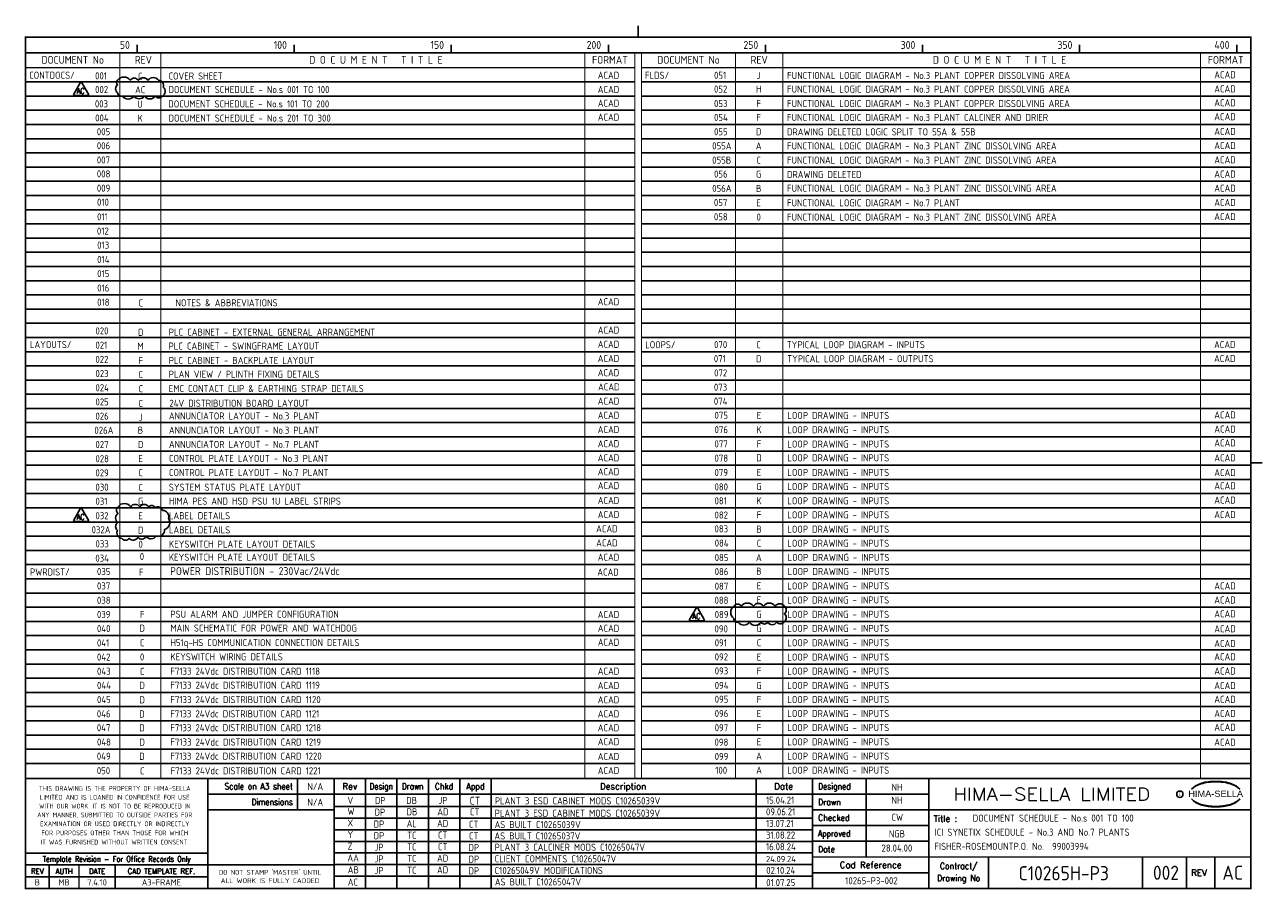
# Model space of a CAD drawing. Extents: x 14 to 408, y 0 to 275.
import ezdxf
from ezdxf.enums import TextEntityAlignment as Align

# ---------------------------------------------------------------- set-up
doc = ezdxf.new("R2010")
doc.units = 0
doc.header["$LTSCALE"] = 0.25
doc.header["$MEASUREMENT"] = 0
doc.layers.get('0').update_dxf_attribs({"color": 41, "linetype": 'CONTINUOUS'})
for name, color, linetype in [('00-DRG_FRAME', 12, 'CONTINUOUS'), ('01-DRAW', 7, 'CONTINUOUS'), ('02-TEXT', 2, 'CONTINUOUS'), ('03-DOC_LIST_101-200', 7, 'CONTINUOUS'), ('051-TEXT', 2, 'CONTINUOUS')]:
    doc.layers.add(name, color=color, linetype=linetype)
doc.styles.add('ARIAL', font='arial.ttf', dxfattribs={"height": 2.5})
doc.styles.add('ISO', font='iso.shx')
doc.styles.add('ROMAND', font='ROMAND')
doc.styles.add('ROMANS', font='romans.shx', dxfattribs={"width": 0.8})

# ---------------------------------------------------------------- blocks, each defined once
blk = doc.blocks.new('A3-TITLE')
at = {"layer": '051-TEXT', "style": 'ISO'}
blk.add_attdef('TITLE_1', (315.46, 21.78), '', height=2.25, dxfattribs=at)
for tag, p in [('DRGNO', (376.96, 3.24)), ('REV.', (398.2, 3.24))]:
    blk.add_attdef(tag, text='', height=4.5, dxfattribs=at).set_placement(p, align=Align.CENTER)
blk = doc.blocks.new('A3-CONTRACT')
at = {"layer": '051-TEXT', "color": 41, "style": 'ISO'}
for tag, height, p in [('SCALE', 2.25, (106.71, 31.82)), ('DIMS', 2.25, (106.71, 26.8)), ('CAD-REF', 2.25, (283.73, 1.84)), ('CONTRACT', 4.5, (344.94, 3.1))]:
    blk.add_attdef(tag, text='', height=height, dxfattribs=at).set_placement(p, align=Align.CENTER)
for tag, p in [('TITLE_2', (303.86, 17.28)), ('TITLE_3', (303.79, 12.78))]:
    blk.add_attdef(tag, p, '', height=2.25, dxfattribs=at)

msp = doc.modelspace()

# ---------------------------------------------------------------- linework, layer by layer
for points in [[(31.93, 256.96), (29.85, 253.36, 0.57735), (30.11, 252.91), (34.26, 252.91, 0.57735), (34.52, 253.36), (32.45, 256.96, 0.57735)], [(31.93, 121.36), (29.85, 117.76, 0.57735), (30.11, 117.31), (34.26, 117.31, 0.57735), (34.52, 117.76), (32.45, 121.36, 0.57735)], [(227.94, 89.72), (225.86, 86.12, 0.57735), (226.12, 85.67), (230.27, 85.67, 0.57735), (230.53, 86.12), (228.46, 89.72, 0.57735)]]:
    msp.add_lwpolyline(points, format="xyb", close=True)
at = {"color": 6}
msp.add_lwpolyline([(43.81, 257.76, -0.520567), (47.8, 257.76, -0.520567), (50.44, 257.76, -0.520567), (53.47, 257.76, -0.520567), (56.79, 257.76, -0.520567), (58.29, 255.59, -0.520567), (58.09, 252.73, -0.520567), (55.82, 252.73, -0.520567), (52.32, 252.73, -0.520567), (48.98, 252.73, -0.520567), (45.27, 252.73, -0.520567), (43.81, 253.77, -0.520567), (43.81, 256.36, -0.520567)], format="xyb", close=True, dxfattribs=at)
at = {"layer": '00-DRG_FRAME'}
for p, q in [((50, 266.5), (50, 269)), ((100, 266.5), (100, 269)), ((150, 266.5), (150, 269)), ((200, 266.5), (200, 269)), ((250, 266.5), (250, 269)), ((300, 266.5), (300, 269)), ((350, 266.5), (350, 269)), ((400, 266.5), (400, 269)), ((101.01, 35.5), (101.01, 25.5)), ((122.7, 35.5), (122.7, 0.5)), ((132.7, 0.5), (132.7, 35.5)), ((142.7, 0.5), (142.7, 35.5)), ((152.7, 35.5), (152.7, 0.5)), ((162.7, 35.5), (162.7, 0.5)), ((247, 35.5), (247, 0.5)), ((282, 35.5), (282, 10.5)), ((265, 30.5), (302, 30.5)), ((265, 26.59), (112.7, 26.59)), ((302, 25.5), (265, 25.5)), ((265, 22.89), (112.7, 22.89)), ((265, 20.5), (302, 20.5)), ((265, 19.19), (112.7, 19.19)), ((265, 15.49), (112.7, 15.49)), ((302, 15.5), (265, 15.5)), ((265, 11.79), (112.7, 11.79)), ((265, 8.09), (112.7, 8.09)), ((321, 10.5), (321, 0.5)), ((370, 10.5), (370, 0.5)), ((384, 0.5), (384, 10.5)), ((393, 10.5), (393, 0.5)), ((72.5, 4.25), (14.5, 4.25)), ((265, 4.39), (112.7, 4.39)), ((302, 5.5), (265, 5.5))]:
    msp.add_line(p, q, dxfattribs=at)
at = {"layer": '00-DRG_FRAME', "const_width": 0.5}
for points in [[(209.5, 271.5), (209.5, 275.18)], [(209.5, 271.5), (209.5, 275.18)], [(14.5, 266.5), (404.5, 266.5)], [(404.5, 136), (408.18, 136)], [(404.5, 35.5), (14.5, 35.5)], [(72.5, 0.5), (72.5, 35.5)], [(112.7, 0.5), (112.7, 35.5)], [(265, 35.5), (265, 0.5)], [(302, 0.5), (302, 35.5)], [(265, 30.5), (72.5, 30.5)], [(112.7, 25.5), (72.5, 25.5)], [(404.5, 25.5), (302, 25.5)], [(14.5, 11.75), (72.5, 11.75)], [(14.5, 8), (72.5, 8)], [(22, 0.5), (22, 8)], [(31.5, 0.5), (31.5, 8)], [(43, 0.5), (43, 8)], [(112.7, 8), (72.5, 8)], [(265, 10.5), (404.5, 10.5)]]:
    msp.add_lwpolyline(points, dxfattribs=at)
msp.add_lwpolyline([(14.5, 0.5), (404.5, 0.5), (404.5, 271.5), (14.5, 271.5)], close=True, dxfattribs=at)
at = {"layer": '00-DRG_FRAME', "color": 3}
msp.add_circle((381.88, 30.5), 1, dxfattribs=at)
for centre, radius, start, end in [((390.6, 26.83), 7.24, 106.0532, 133.5024), ((390.88, 27.01), 7.3, 130.419, 136.057), ((390.11, 28.1), 5.98, 122.244, 131.6154), ((389.75, 28.78), 5.21, 111.8206, 122.8668), ((391.78, 24.7), 9.76, 107.5931, 113.9452), ((393.1, 18.5), 15.94, 89.2698, 106.3911), ((392.1, 23.52), 10.99, 96.0146, 107.3203), ((393.29, 16.31), 18.28, 92.8917, 97.3734), ((393.24, 18.86), 15.73, 89.7805, 93.1738), ((393.36, 18.86), 15.73, 86.8262, 90.2195), ((393.51, 18.5), 15.94, 73.6089, 90.7302), ((393.31, 16.31), 18.28, 82.6266, 87.1083), ((394.51, 23.52), 10.99, 72.6797, 83.9854), ((394.83, 24.7), 9.76, 66.0548, 72.4069), ((396, 26.83), 7.24, 46.4976, 73.9468), ((396.85, 28.78), 5.21, 57.1332, 68.1794), ((396.49, 28.1), 5.98, 48.3846, 57.756), ((395.73, 27.01), 7.3, 43.943, 49.581), ((390.88, 34.04), 7.3, 223.943, 229.581), ((390.6, 34.23), 7.24, 226.4976, 253.9468), ((390.11, 32.96), 5.98, 228.3846, 237.756), ((389.75, 32.28), 5.21, 237.1332, 248.1794), ((396, 34.23), 7.24, 286.0532, 313.5024), ((396.85, 32.28), 5.21, 291.8206, 302.8668), ((396.49, 32.96), 5.98, 302.244, 311.6154), ((395.73, 34.04), 7.3, 310.419, 316.057), ((391.78, 36.36), 9.76, 246.0548, 252.4069), ((393.1, 42.56), 15.94, 253.6089, 270.7302), ((392.1, 37.54), 10.99, 252.6797, 263.9854), ((393.29, 44.75), 18.28, 262.6266, 267.1083), ((393.24, 42.19), 15.73, 266.8262, 270.2195), ((393.51, 42.56), 15.94, 269.2698, 286.3911), ((393.36, 42.19), 15.73, 269.7805, 273.1738), ((393.31, 44.75), 18.28, 272.8917, 277.3734), ((394.51, 37.54), 10.99, 276.0146, 287.3203), ((394.83, 36.36), 9.76, 287.5931, 293.9452)]:
    msp.add_arc(centre, radius, start, end, dxfattribs=at)
at = {"layer": '01-DRAW', "color": 6}
for points in [[(43.97, 122.01, -0.520567), (47.96, 122.01, -0.520567), (50.85, 122.01, -0.520567), (53.71, 122.01, -0.520567), (55.73, 121.71, -0.520567), (58.14, 120.82, -0.520567), (59.97, 118.26, -0.520567), (58.77, 114.78, -0.520567), (56.06, 112.64, -0.520567), (52.92, 112.58, -0.520567), (50.21, 112.27, -0.520567), (47.52, 111.96, -0.520567), (45.11, 111.93, -0.520567), (43.74, 114.47, -0.520567), (43.88, 116.94, -0.520567), (43.97, 119.89, -0.520567)], [(239.97, 90.37, -0.520567), (242.33, 90.37, -0.520567), (246.14, 90.37, -0.520567), (249.39, 90.37, -0.520567), (253.06, 90.37, -0.520567), (255.99, 90.37, -0.520567), (256, 87.94, -0.520567), (256, 85.48, -0.520567), (253.63, 85.22, -0.520567), (250.72, 85.22, -0.520567), (248.58, 85.22, -0.520567), (244.85, 85.22, -0.520567), (241.35, 85.22, -0.520567), (239.97, 86.44, -0.520567)]]:
    msp.add_lwpolyline(points, format="xyb", close=True, dxfattribs=at)
at = {"layer": '03-DOC_LIST_101-200', "color": 3}
for p, q in [((14.5, 257.25), (208.5, 257.25)), ((210.5, 257.25), (404.5, 257.25)), ((14.5, 252.73), (208.5, 252.73)), ((210.5, 252.73), (404.5, 252.73)), ((14.5, 248.21), (208.5, 248.21)), ((210.5, 248.21), (404.5, 248.21)), ((14.5, 243.69), (208.5, 243.69)), ((210.5, 243.69), (404.5, 243.69)), ((14.5, 239.17), (208.5, 239.17)), ((210.5, 239.17), (404.5, 239.17)), ((14.5, 234.65), (208.5, 234.65)), ((210.5, 234.65), (404.5, 234.65)), ((14.5, 230.13), (208.5, 230.13)), ((210.5, 230.13), (404.5, 230.13)), ((14.5, 225.61), (208.5, 225.61)), ((210.5, 225.61), (404.5, 225.61)), ((14.5, 221.09), (208.5, 221.09)), ((210.5, 221.09), (404.5, 221.09)), ((14.5, 216.57), (208.5, 216.57)), ((210.5, 216.57), (404.5, 216.57)), ((14.5, 212.05), (208.5, 212.05)), ((210.5, 212.05), (404.5, 212.05)), ((14.5, 207.53), (208.5, 207.53)), ((210.5, 207.53), (404.5, 207.53)), ((14.5, 203.01), (208.5, 203.01)), ((210.5, 203.01), (404.5, 203.01)), ((14.5, 198.49), (208.5, 198.49)), ((210.5, 198.49), (404.5, 198.49)), ((14.5, 193.97), (208.5, 193.97)), ((210.5, 193.97), (404.5, 193.97)), ((14.5, 189.45), (208.5, 189.45)), ((210.5, 189.45), (404.5, 189.45)), ((14.5, 184.93), (208.5, 184.93)), ((210.5, 184.93), (404.5, 184.93)), ((14.5, 180.41), (208.5, 180.41)), ((210.5, 180.41), (404.5, 180.41)), ((14.5, 175.89), (208.5, 175.89)), ((210.5, 175.89), (404.5, 175.89)), ((14.5, 171.37), (208.5, 171.37)), ((210.5, 171.37), (404.5, 171.37)), ((14.5, 166.85), (208.5, 166.85)), ((210.5, 166.85), (404.5, 166.85)), ((14.5, 162.33), (208.5, 162.33)), ((210.5, 162.33), (404.5, 162.33)), ((14.5, 157.81), (208.5, 157.81)), ((210.5, 157.81), (404.5, 157.81)), ((14.5, 153.29), (208.5, 153.29)), ((210.5, 153.29), (404.5, 153.29)), ((14.5, 148.77), (208.5, 148.77)), ((210.5, 148.77), (404.5, 148.77)), ((14.5, 144.25), (208.5, 144.25)), ((210.5, 144.25), (404.5, 144.25)), ((14.5, 139.73), (208.5, 139.73)), ((210.5, 139.73), (404.5, 139.73)), ((14.5, 135.21), (208.5, 135.21)), ((210.5, 135.21), (404.5, 135.21)), ((14.5, 130.69), (208.5, 130.69)), ((210.5, 130.69), (404.5, 130.69)), ((14.5, 126.17), (208.5, 126.17)), ((210.5, 126.17), (404.5, 126.17)), ((14.5, 121.65), (208.5, 121.65)), ((210.5, 121.65), (404.5, 121.65)), ((14.5, 117.13), (208.5, 117.13)), ((210.5, 117.13), (404.5, 117.13)), ((14.5, 112.61), (208.5, 112.61)), ((210.5, 112.61), (404.5, 112.61)), ((14.5, 108.09), (208.5, 108.09)), ((210.5, 108.09), (404.5, 108.09)), ((14.5, 103.57), (208.5, 103.57)), ((210.5, 103.57), (404.5, 103.57)), ((14.5, 99.05), (208.5, 99.05)), ((210.5, 99.05), (404.5, 99.05)), ((14.5, 94.53), (208.5, 94.53)), ((210.5, 94.53), (404.5, 94.53)), ((14.5, 90.01), (208.5, 90.01)), ((210.5, 90.01), (404.5, 90.01)), ((14.5, 85.49), (208.5, 85.49)), ((210.5, 85.49), (404.5, 85.49)), ((14.5, 80.97), (208.5, 80.97)), ((210.5, 80.97), (404.5, 80.97)), ((14.5, 76.45), (208.5, 76.45)), ((210.5, 76.45), (404.5, 76.45)), ((14.5, 71.93), (208.5, 71.93)), ((210.5, 71.93), (404.5, 71.93)), ((14.5, 67.41), (208.5, 67.41)), ((210.5, 67.41), (404.5, 67.41)), ((14.5, 62.89), (208.5, 62.89)), ((210.5, 62.89), (404.5, 62.89)), ((14.5, 58.37), (208.5, 58.37)), ((210.5, 58.37), (404.5, 58.37)), ((14.5, 53.85), (208.5, 53.85)), ((210.5, 53.85), (404.5, 53.85)), ((14.5, 49.33), (208.5, 49.33)), ((210.5, 49.33), (404.5, 49.33)), ((14.5, 44.81), (208.5, 44.81)), ((210.5, 44.81), (404.5, 44.81)), ((14.5, 40.29), (208.5, 40.29)), ((210.5, 40.29), (404.5, 40.29))]:
    msp.add_line(p, q, dxfattribs=at)
at = {"layer": '03-DOC_LIST_101-200'}
for points, const_width in [([(44.5, 35.5), (44.5, 266.48)], 0.3), ([(57.6, 35.54), (57.6, 266.53)], 0.3), ([(192.5, 266.51), (192.5, 35.5)], 0.3), ([(208.41, 266.51), (208.41, 35.5)], 0.3), ([(210.51, 266.51), (210.51, 35.5)], 0.3), ([(240.5, 35.48), (240.5, 266.49)], 0.3), ([(255.5, 266.49), (255.5, 35.5)], 0.3), ([(388.5, 266.51), (388.5, 35.49)], 0.3), ([(14.5, 261.77), (208.5, 261.77)], 0.5), ([(210.5, 261.77), (404.5, 261.77)], 0.5)]:
    msp.add_lwpolyline(points, dxfattribs=dict(at, const_width=const_width))

# ---------------------------------------------------------------- block references
at = {"layer": '00-DRG_FRAME'}
for name, p, values in [('A3-CONTRACT', (0, 0), {'TITLE_2': 'ICI SYNETIX SCHEDULE - No.3 AND No.7 PLANTS', 'TITLE_3': 'FISHER-ROSEMOUNTP.O. No.  99003994', 'CAD-REF': '10265-P3-002', 'CONTRACT': 'C10265H-P3', 'SCALE': 'N/A', 'DIMS': 'N/A'}), ('A3-TITLE', (0.51, 0), {'TITLE_1': 'DOCUMENT SCHEDULE - No.s 001 TO 100', 'DRGNO': '002', 'REV.': 'AC'})]:
    msp.add_blockref(name, p, dxfattribs=at).add_auto_attribs(values)

# ---------------------------------------------------------------- texts
at = {"layer": '00-DRG_FRAME', "style": 'ISO'}
for s, p in [('50', (47.69, 267.75)), ('100', (97.69, 267.75)), ('150', (147.69, 267.75)), ('200', (197.69, 267.75)), ('250', (247.69, 267.75)), ('300', (297.69, 267.75)), ('350', (347.69, 267.75)), ('400', (397.69, 267.75))]:
    msp.add_text(s, height=2.5, dxfattribs=at).set_placement(p, align=Align.RIGHT)
at = {"layer": '00-DRG_FRAME', "color": 3, "style": 'ISO'}
for s, width, p in [('THIS DRAWING IS THE PROPERTY OF HIMA-SELLA', 0.9, (42.88, 32.34)), ("DO NOT STAMP 'MASTER' UNTIL", 0.95, (92.3, 5.79))]:
    msp.add_text(s, height=1.53, dxfattribs=dict(at, width=width)).set_placement(p, align=Align.MIDDLE)
at = {"layer": '00-DRG_FRAME', "color": 4, "style": 'ROMAND', "width": 0.87}
for s, p in [('Scale on A3 sheet', (99.54, 32)), ('Dimensions', (99.54, 27.01))]:
    msp.add_text(s, height=2, dxfattribs=at).set_placement(p, align=Align.RIGHT)
at = {"layer": '00-DRG_FRAME', "color": 4, "style": 'ROMAND'}
for s, p in [('Rev', (117.7, 32)), ('Description', (204.69, 32)), ('Date', (255.79, 32))]:
    msp.add_text(s, height=2, dxfattribs=at).set_placement(p, align=Align.CENTER)
for s, width, p in [('Design', 0.85, (127.7, 32)), ('Drawn', 0.85, (137.7, 32)), ('Chkd', 0.9, (147.7, 32)), ('Appd', 0.9, (157.7, 32))]:
    msp.add_text(s, height=2, dxfattribs=dict(at, width=width)).set_placement(p, align=Align.CENTER)
for s, width, p in [('Designed', 0.87, (266.75, 32)), ('Drawn', 0.9, (266.75, 27)), ('Checked', 0.9, (266.75, 22)), ('Approved', 0.85, (266.75, 17)), ('Date', 0.9, (266.75, 12))]:
    msp.add_text(s, height=2, dxfattribs=dict(at, width=width)).set_placement(p)
at = {"layer": '00-DRG_FRAME', "style": 'ROMAND', "width": 1.15}
msp.add_text('HIMA-SELLA LIMITED', height=4, dxfattribs=at).set_placement((341.1, 30.5), align=Align.MIDDLE)
at = {"layer": '00-DRG_FRAME', "style": 'ARIAL', "width": 1.05}
msp.add_text('HIMA-SELLA', height=2, dxfattribs=at).set_placement((393.3, 29.63), align=Align.CENTER)
at = {"layer": '00-DRG_FRAME', "color": 3, "style": 'ISO'}
for s, width, p in [('LIMITED AND IS LOANED IN CONFIDENCE FOR USE', 0.9, (42.88, 29.53)), ('ANY MANNER, SUBMITTED TO OUTSIDE PARTIES FOR', 0.87, (42.88, 23.9)), ('WITH OUR WORK. IT IS NOT TO BE REPRODUCED IN', 0.87, (42.88, 26.71)), ('EXAMINATION OR USED DIRECTLY OR INDIRECTLY', 0.9, (42.88, 21.08)), ('IT WAS FURNISHED WITHOUT WRITTEN CONSENT.', 0.9, (42.88, 15.25)), ('FOR PURPOSES OTHER THAN THOSE FOR WHICH', 0.9, (42.88, 18.18))]:
    msp.add_text(s, height=1.53, dxfattribs=dict(at, width=width)).set_placement(p, align=Align.MIDDLE_CENTER)
at = {"layer": '00-DRG_FRAME', "color": 3, "style": 'ISO', "width": 0.9}
msp.add_text('C', height=1, dxfattribs=at).set_placement((381.84, 30), align=Align.CENTER)
at = {"layer": '00-DRG_FRAME', "color": 4, "style": 'ROMAND'}
msp.add_text('Title :', height=2, dxfattribs=at).set_placement((303.5, 21.75))
for s, height, width, p in [('Template Revision - For Office Records Only', 1.8, 0.85, (43.5, 9.62)), ('Contract/', 2, 0.9, (311.5, 7.5)), ('REV', 1.8, 0.9, (18.25, 6)), ('AUTH', 1.8, 0.9, (26.75, 6)), ('DATE', 1.8, 0.9, (37.25, 6)), ('CAD TEMPLATE REF.', 1.8, 0.9, (57.75, 6)), ('Drawing No', 2, 0.9, (311.5, 3.5))]:
    msp.add_text(s, height=height, dxfattribs=dict(at, width=width)).set_placement(p, align=Align.MIDDLE)
for s, p in [('Cad Reference', (283.5, 8)), ('REV', (388, 5.5))]:
    msp.add_text(s, height=2, dxfattribs=at).set_placement(p, align=Align.MIDDLE)
at = {"layer": '00-DRG_FRAME', "color": 41, "style": 'ISO'}
for s, p in [('B', (18.25, 1.45)), ('MB', (26.75, 1.45)), ('7.4.10', (37.25, 1.45)), ('A3-FRAME', (57.75, 1.45))]:
    msp.add_text(s, height=2, dxfattribs=at).set_placement(p, align=Align.CENTER)
at = {"layer": '00-DRG_FRAME', "color": 3, "style": 'ISO'}
msp.add_text('ALL WORK IS FULLY CADDED', height=1.53, dxfattribs=at).set_placement((92.3, 2.98), align=Align.MIDDLE_CENTER)
at = {"layer": '01-DRAW', "color": 0, "insert": (60.5, 102.77), "char_height": 2.5, "width": 57.1302, "attachment_point": 1, "style": 'ISO'}
msp.add_mtext('POWER DISTRIBUTION - 230Vac/24Vdc', dxfattribs=at)
at = {"layer": '01-DRAW', "color": 2, "insert": (155.83, 29.68), "char_height": 2.5, "width": 3.625, "attachment_point": 1, "style": 'ISO'}
msp.add_mtext('CT', dxfattribs=at)
at = {"layer": '02-TEXT', "color": 2, "style": 'ROMANS', "width": 0.8}
for p in [(32.02, 254.37), (32.02, 118.77), (228.03, 87.13)]:
    msp.add_text('AC', height=1.8, dxfattribs=at).set_placement(p, align=Align.MIDDLE)
at = {"layer": '03-DOC_LIST_101-200', "style": 'ISO'}
for s, height, p in [('DOCUMENT No', 2.5, (29.5, 263.02)), ('REV', 2.5, (52, 263.02)), ('D O C U M E N T   T I T L E', 2.5, (126, 263.02)), ('FORMAT', 2.5, (200.5, 263.02)), ('DOCUMENT No', 2.5, (225.5, 263.02)), ('REV', 2.5, (248, 263.02)), ('D O C U M E N T   T I T L E', 2.5, (324.5, 263.02)), ('FORMAT', 2.5, (396.5, 263.02)), ('C', 2.25, (50.99, 257.93)), ('ACAD', 2.25, (200.04, 258.22)), ('J', 2.25, (247.8, 258.15)), ('ACAD', 2.25, (396.26, 258.4)), ('AC', 2.25, (51, 253.64)), ('ACAD', 2.25, (200.04, 253.72)), ('H', 2.25, (247.87, 253.83)), ('ACAD', 2.25, (396.26, 253.9)), ('U', 2.25, (50.94, 249.05)), ('ACAD', 2.25, (200.04, 249.31)), ('F', 2.25, (247.85, 249.23)), ('ACAD', 2.25, (396.26, 249.49)), ('K', 2.25, (51.01, 244.54)), ('ACAD', 2.25, (200.04, 244.87)), ('F', 2.25, (247.85, 244.81)), ('ACAD', 2.25, (396.26, 245.05)), ('D', 2.25, (247.85, 240.26)), ('ACAD', 2.25, (396.26, 240.35)), ('A', 2.25, (247.85, 235.74)), ('ACAD', 2.25, (396.26, 235.85)), ('C', 2.25, (247.85, 231.22)), ('ACAD', 2.25, (396.26, 231.31)), ('G', 2.25, (247.85, 226.78)), ('ACAD', 2.25, (396.26, 226.79)), ('B', 2.25, (247.85, 222.18)), ('ACAD', 2.25, (396.26, 222.27)), ('E', 2.25, (247.85, 217.61)), ('ACAD', 2.25, (396.26, 217.75)), ('0', 2.25, (247.85, 213.09)), ('ACAD', 2.25, (396.26, 213.23)), ('C', 2.25, (51.16, 185.74)), ('ACAD', 2.25, (200.04, 186.15)), ('D', 2.25, (51.16, 176.41)), ('ACAD', 2.25, (200.04, 177.11)), ('M', 2.25, (51.09, 171.98)), ('ACAD', 2.25, (200.04, 172.59)), ('C', 2.25, (247.77, 172.47)), ('ACAD', 2.25, (396.2, 172.49)), ('F', 2.25, (51.16, 167.41)), ('ACAD', 2.25, (200.04, 168.07)), ('D', 2.25, (247.89, 168)), ('ACAD', 2.25, (396.2, 168.08)), ('ACAD', 2.25, (200.04, 163.55)), ('C', 2.25, (51.16, 163.01)), ('C', 2.25, (51.16, 158.46)), ('ACAD', 2.25, (200.13, 159.03)), ('C', 2.25, (51.16, 153.76)), ('ACAD', 2.25, (200.04, 154.51)), ('J', 2.25, (51.16, 149.36)), ('ACAD', 2.25, (200.04, 149.99)), ('E', 2.25, (247.96, 149.96)), ('ACAD', 2.25, (396.26, 150.1)), ('B', 2.25, (51.07, 145.25)), ('ACAD', 2.25, (200.04, 145.47)), ('K', 2.25, (247.96, 145.4)), ('ACAD', 2.25, (396.26, 145.61)), ('D', 2.25, (51.13, 140.68)), ('ACAD', 2.25, (200.04, 140.95)), ('F', 2.25, (247.96, 140.84)), ('ACAD', 2.25, (396.26, 141.2)), ('E', 2.25, (51.13, 136.2)), ('ACAD', 2.25, (200.04, 136.46)), ('D', 2.25, (247.96, 136.45)), ('ACAD', 2.25, (396.26, 136.46)), ('ACAD', 2.25, (200.04, 132.04)), ('E', 2.25, (247.96, 131.8)), ('ACAD', 2.25, (396.26, 131.76)), ('C', 2.25, (51.13, 131.73)), ('C', 2.25, (51.13, 127.03)), ('ACAD', 2.25, (200.04, 127.6)), ('G', 2.25, (247.96, 127.33)), ('ACAD', 2.25, (396.26, 127.56)), ('G', 2.25, (51.13, 122.62)), ('ACAD', 2.25, (200.04, 122.9)), ('K', 2.25, (247.96, 122.77)), ('ACAD', 2.25, (396.26, 123.01)), ('E', 2.25, (51.13, 117.97)), ('ACAD', 2.25, (200.04, 118.4)), ('F', 2.25, (247.96, 118.29)), ('ACAD', 2.25, (396.26, 118.37)), ('D', 2.25, (51.13, 113.45)), ('ACAD', 2.25, (199.52, 113.88)), ('B', 2.25, (247.96, 113.73)), ('0', 2.25, (51.13, 108.93)), ('ACAD', 2.25, (199.52, 109.36)), ('C', 2.25, (247.96, 109.25)), ('0', 2.25, (51.54, 105.03)), ('ACAD', 2.25, (200.04, 104.8)), ('A', 2.25, (247.9, 104.68)), ('B', 2.25, (247.9, 100.38)), ('F', 2.25, (51.32, 100.02)), ('ACAD', 2.25, (199.9, 100.09)), ('E', 2.25, (247.96, 95.66)), ('ACAD', 2.25, (396.26, 95.68)), ('E', 2.25, (247.96, 91.19)), ('ACAD', 2.25, (396.26, 91.19)), ('F', 2.25, (51.6, 86.61)), ('ACAD', 2.25, (200.04, 86.59)), ('G', 2.25, (247.96, 86.63)), ('ACAD', 2.25, (396.26, 86.78)), ('D', 2.25, (51.6, 82.2)), ('ACAD', 2.25, (200.04, 82.18)), ('G', 2.25, (247.96, 82.16)), ('ACAD', 2.25, (396.26, 82.04)), ('C', 2.25, (51.6, 77.58)), ('ACAD', 2.25, (200.04, 77.73)), ('C', 2.25, (247.96, 77.59)), ('ACAD', 2.25, (396.26, 77.34)), ('0', 2.25, (51.6, 73.06)), ('E', 2.25, (247.96, 73.03)), ('ACAD', 2.25, (396.26, 73.14)), ('C', 2.25, (51.6, 68.47)), ('ACAD', 2.25, (200.04, 68.54)), ('F', 2.25, (247.96, 68.56)), ('ACAD', 2.25, (396.26, 68.59)), ('D', 2.25, (51.6, 64.03)), ('ACAD', 2.25, (200.04, 63.99)), ('G', 2.25, (247.96, 64)), ('ACAD', 2.25, (396.26, 63.95)), ('D', 2.25, (51.6, 59.42)), ('ACAD', 2.25, (200.04, 59.45)), ('F', 2.25, (247.96, 59.52)), ('ACAD', 2.25, (396.26, 59.57)), ('D', 2.25, (51.55, 54.91)), ('ACAD', 2.25, (200.04, 54.96)), ('E', 2.25, (247.96, 55.05)), ('ACAD', 2.25, (396.26, 55.08)), ('D', 2.25, (51.55, 50.49)), ('ACAD', 2.25, (200.04, 50.54)), ('F', 2.25, (247.96, 50.58)), ('ACAD', 2.25, (396.26, 50.66)), ('D', 2.25, (51.6, 45.93)), ('ACAD', 2.25, (200.04, 46.1)), ('E', 2.25, (247.96, 46.02)), ('ACAD', 2.25, (396.26, 45.93)), ('D', 2.25, (51.55, 41.44)), ('ACAD', 2.25, (200.04, 41.4)), ('A', 2.25, (247.96, 41.49)), ('C', 2.25, (51.63, 36.77)), ('ACAD', 2.25, (200.04, 36.9)), ('A', 2.25, (247.96, 37.02))]:
    msp.add_text(s, height=height, dxfattribs=at).set_placement(p, align=Align.CENTER)
for s, p in [('CONTDOCS/', (15.65, 258.25)), ('001', (36.63, 258.03)), ('COVER SHEET', (59.99, 257.99)), ('FLDS/', (211.66, 258.22)), ('051', (233.63, 258.22)), ('FUNCTIONAL LOGIC DIAGRAM - No.3 PLANT COPPER DISSOLVING AREA', (256.9, 258.16)), ('002', (36.63, 253.69)), ('DOCUMENT SCHEDULE - No.s 001 TO 100', (60, 253.69)), ('052', (233.63, 253.83)), ('FUNCTIONAL LOGIC DIAGRAM - No.3 PLANT COPPER DISSOLVING AREA', (256.87, 253.83)), ('003', (36.57, 249.12)), ('DOCUMENT SCHEDULE - No.s 101 TO 200', (59.94, 249.1)), ('053', (233.63, 249.23)), ('FUNCTIONAL LOGIC DIAGRAM - No.3 PLANT COPPER DISSOLVING AREA', (256.85, 249.23)), ('004', (36.65, 244.63)), ('DOCUMENT SCHEDULE - No.s 201 TO 300', (60.01, 244.59)), ('054', (233.63, 244.81)), ('FUNCTIONAL LOGIC DIAGRAM - No.3 PLANT CALCINER AND DRIER', (256.85, 244.81)), ('005', (37.19, 240.27)), ('055', (233.64, 240.26)), ('DRAWING DELETED LOGIC SPLIT TO 55A & 55B', (256.85, 240.21)), ('006', (37.19, 235.81)), ('055A', (233.05, 235.74)), ('FUNCTIONAL LOGIC DIAGRAM - No.3 PLANT ZINC DISSOLVING AREA', (256.85, 235.74)), ('007', (37.19, 231.26)), ('055B', (233.05, 231.22)), ('FUNCTIONAL LOGIC DIAGRAM - No.3 PLANT ZINC DISSOLVING AREA', (256.85, 231.22)), ('008', (37.19, 226.84)), ('056', (233.64, 226.78)), ('DRAWING DELETED', (256.85, 226.65)), ('009', (37.21, 222.28)), ('056A', (233.05, 222.22)), ('FUNCTIONAL LOGIC DIAGRAM - No.3 PLANT ZINC DISSOLVING AREA', (256.85, 222.26)), ('010', (37.25, 217.83)), ('057', (233.59, 217.71)), ('FUNCTIONAL LOGIC DIAGRAM - No.7 PLANT', (256.85, 217.61)), ('011', (37.25, 213.18)), ('058', (233.59, 213.19)), ('FUNCTIONAL LOGIC DIAGRAM - No.3 PLANT ZINC DISSOLVING AREA', (256.85, 213.09)), ('012', (37.21, 208.64)), ('013', (37.3, 204.16)), ('014', (37.3, 199.59)), ('015', (37.3, 195.09)), ('016', (37.3, 190.51)), ('018', (37.3, 185.99)), ('NOTES & ABBREVIATIONS', (62.22, 185.8)), ('020', (36.74, 176.84)), ('PLC CABINET - EXTERNAL GENERAL ARRANGEMENT', (60.08, 176.47)), ('LAYOUTS/', (15.88, 172.5)), ('021', (36.74, 172.32)), ('PLC CABINET - SWINGFRAME LAYOUT', (60, 172.04)), ('LOOPS/', (211.71, 172.46)), ('070', (233.65, 172.48)), ('TYPICAL LOOP DIAGRAM - INPUTS', (256.77, 172.47)), ('022', (36.74, 167.8)), ('PLC CABINET - BACKPLATE LAYOUT', (60.08, 167.46)), ('071', (233.58, 168.01)), ('TYPICAL LOOP DIAGRAM - OUTPUTS', (256.89, 168)), ('023', (36.74, 163.28)), ('072', (233.65, 163.47)), ('PLAN VIEW / PLINTH FIXING DETAILS', (60.08, 163.06)), ('024', (36.74, 158.76)), ('EMC CONTACT CLIP & EARTHING STRAP DETAILS', (60.08, 158.51)), ('073', (233.58, 158.94)), ('025', (36.74, 154.24)), ('24V DISTRIBUTION BOARD LAYOUT', (60.27, 153.82)), ('074', (233.58, 154.47)), ('026', (36.74, 149.72)), ('ANNUNCIATOR LAYOUT - No.3 PLANT', (60.13, 149.77)), ('075', (233.78, 149.98)), ('LOOP DRAWING - INPUTS', (256.96, 149.96)), ('026A', (36.41, 145.22)), ('ANNUNCIATOR LAYOUT - No.3 PLANT', (60.13, 145.25)), ('076', (233.78, 145.42)), ('LOOP DRAWING - INPUTS', (256.96, 145.4)), ('027', (36.74, 140.68)), ('ANNUNCIATOR LAYOUT - No.7 PLANT', (60.13, 140.73)), ('077', (233.78, 140.88)), ('LOOP DRAWING - INPUTS', (256.96, 140.84)), ('028', (36.74, 136.17)), ('CONTROL PLATE LAYOUT - No.3 PLANT', (60.13, 136.26)), ('078', (233.78, 136.34)), ('LOOP DRAWING - INPUTS', (256.96, 136.45)), ('CONTROL PLATE LAYOUT - No.7 PLANT', (60.13, 131.78)), ('079', (233.78, 131.79)), ('LOOP DRAWING - INPUTS', (256.96, 131.8)), ('029', (36.74, 131.67)), ('030', (36.74, 127.1)), ('SYSTEM STATUS PLATE LAYOUT', (60.13, 127.09)), ('080', (233.78, 127.19)), ('LOOP DRAWING - INPUTS', (256.96, 127.33)), ('031', (36.74, 122.62)), ('HIMA PES AND HSD PSU 1U LABEL STRIPS', (60.13, 122.67)), ('081', (233.78, 122.78)), ('LOOP DRAWING - INPUTS', (256.96, 122.77)), ('032', (36.74, 118.03)), ('LABEL DETAILS', (60.13, 118.03)), ('082', (233.78, 118.25)), ('LOOP DRAWING - INPUTS', (256.96, 118.29)), ('032A', (35.52, 113.56)), ('LABEL DETAILS', (60.13, 113.51)), ('083', (233.78, 113.85)), ('LOOP DRAWING - INPUTS', (256.96, 113.73)), ('033', (36.76, 109.08)), ('KEYSWITCH PLATE LAYOUT DETAILS', (60.13, 108.99)), ('084', (233.84, 109.31)), ('LOOP DRAWING - INPUTS', (256.96, 109.25)), ('034', (36.71, 104.5)), ('KEYSWITCH PLATE LAYOUT DETAILS', (60.1, 104.81)), ('085', (233.84, 104.7)), ('LOOP DRAWING - INPUTS', (257.05, 104.76)), ('PWRDIST/', (15.93, 100.11)), ('035', (37.23, 100.24)), ('086', (233.84, 100.23)), ('LOOP DRAWING - INPUTS', (257.05, 100.28)), ('037', (37.23, 95.67)), ('087', (233.84, 95.58)), ('LOOP DRAWING - INPUTS', (256.96, 95.66)), ('038', (37.23, 91.1)), ('088', (233.78, 91.11)), ('LOOP DRAWING - INPUTS', (256.96, 91.19)), ('039', (37.23, 86.6)), ('PSU ALARM AND JUMPER CONFIGURATION', (60.6, 86.66)), ('089', (233.84, 86.57)), ('LOOP DRAWING - INPUTS', (256.96, 86.63)), ('040', (37.23, 82.1)), ('MAIN SCHEMATIC FOR POWER AND WATCHDOG', (60.6, 82.26)), ('090', (233.78, 82.03)), ('LOOP DRAWING - INPUTS', (256.96, 82.16)), ('041', (37.23, 77.54)), ('H51q-HS COMMUNICATION CONNECTION DETAILS', (60.6, 77.63)), ('091', (233.84, 77.57)), ('LOOP DRAWING - INPUTS', (256.96, 77.59)), ('042', (37.23, 73.03)), ('KEYSWITCH WIRING DETAILS', (60.6, 73.11)), ('092', (233.84, 73.09)), ('LOOP DRAWING - INPUTS', (256.96, 73.03)), ('F7133 24Vdc DISTRIBUTION CARD 1118', (60.6, 68.52)), ('043', (37.24, 68.51)), ('093', (233.84, 68.62)), ('LOOP DRAWING - INPUTS', (256.96, 68.56)), ('044', (37.24, 64.04)), ('F7133 24Vdc DISTRIBUTION CARD 1119', (60.6, 64.08)), ('094', (233.84, 64.01)), ('LOOP DRAWING - INPUTS', (256.96, 64)), ('045', (37.24, 59.48)), ('F7133 24Vdc DISTRIBUTION CARD 1120', (60.6, 59.48)), ('095', (233.84, 59.61)), ('LOOP DRAWING - INPUTS', (256.96, 59.52)), ('046', (37.19, 54.96)), ('F7133 24Vdc DISTRIBUTION CARD 1121', (60.55, 54.96)), ('096', (233.84, 55.07)), ('LOOP DRAWING - INPUTS', (256.96, 55.05)), ('047', (37.19, 50.55)), ('F7133 24Vdc DISTRIBUTION CARD 1218', (60.55, 50.55)), ('097', (233.84, 50.54)), ('LOOP DRAWING - INPUTS', (256.96, 50.58)), ('048', (37.24, 45.98)), ('F7133 24Vdc DISTRIBUTION CARD 1219', (60.6, 45.98)), ('098', (233.78, 45.93)), ('LOOP DRAWING - INPUTS', (256.96, 46.02)), ('049', (37.19, 41.47)), ('F7133 24Vdc DISTRIBUTION CARD 1220', (60.55, 41.5)), ('099', (233.84, 41.39)), ('LOOP DRAWING - INPUTS', (256.96, 41.49)), ('050', (37.18, 36.87)), ('F7133 24Vdc DISTRIBUTION CARD 1221', (60.63, 36.83)), ('100', (234.02, 36.98)), ('LOOP DRAWING - INPUTS', (256.96, 37.02))]:
    msp.add_text(s, height=2.25, dxfattribs=at).set_placement(p)
at = {"layer": '03-DOC_LIST_101-200', "color": 2, "style": 'ISO'}
for s, height, p in [('PLANT 3 ESD CABINET MODS C10265039V', 2.25, (163.87, 27.26)), ('15.04.21', 2.25, (250.17, 27.46)), ('W', 2.25, (116.96, 23.92)), ('PLANT 3 ESD CABINET MODS C10265039V', 2.25, (163.8, 23.33)), ('09.06.21', 2.25, (250.17, 23.76)), ('X', 2.25, (116.96, 20.22)), ('AS BUILT C10265039V ', 2.25, (163.78, 19.7)), ('13.07.21', 2.25, (250.17, 20.06)), ('Y', 2.25, (116.96, 16.52)), ('AS BUILT C10265037V', 2.25, (163.73, 16.09)), ('31.08.22', 2.25, (250.17, 16.36)), ('Z', 2.25, (116.96, 12.82)), ('PLANT 3 CALCINER MODS C10265047V', 2.25, (163.8, 12.49)), ('16.08.24', 2.25, (250.17, 12.66)), ('AA', 2.25, (116.96, 9.04)), ('CLIENT COMMENTS C10265047V', 2.25, (163.8, 8.81)), ('24.09.24', 2, (250.17, 8.87)), ('AB', 2.25, (117.04, 5.29)), ('C10265049V MODIFICATIONS', 2.25, (163.8, 5.11)), ('02.10.24', 2.25, (250.25, 5.13)), ('AC', 2.25, (117.04, 1.4)), ('AS BUILT C10265047V', 2.25, (163.87, 1.45)), ('01.07.25', 2.25, (250.25, 1.24))]:
    msp.add_text(s, height=height, dxfattribs=at).set_placement(p)
for tag, p in [('NH', (291.91, 31.57)), ('V', (117.89, 27.39)), ('DP', (127.38, 27.39)), ('DB', (137.38, 27.39)), ('JP', (147.38, 27.39)), ('NH', (291.85, 27.46)), ('DP', (127.27, 23.66)), ('', (127.38, 23.69)), ('DB', (137.47, 23.76)), ('', (137.38, 23.69)), ('AD', (147.33, 23.76)), ('', (147.38, 23.69)), ('CT', (157.43, 23.76)), ('', (157.38, 23.69)), ('CW', (291.96, 22.02)), ('DP', (127, 19.88)), ('', (127.38, 19.99)), ('AL', (137.44, 20)), ('', (137.38, 19.99)), ('AD', (147.25, 20.08)), ('', (147.38, 19.99)), ('CT', (157.16, 19.79)), ('', (157.38, 19.99)), ('DP', (127, 16.18)), ('', (127.38, 16.29)), ('TC', (137.44, 16.3)), ('', (137.38, 16.29)), ('CT', (147.25, 16.38)), ('', (147.38, 16.29)), ('CT', (157.16, 16.09)), ('', (157.38, 16.29)), ('NGB', (291.85, 16.77)), ('JP', (127, 12.48)), ('', (127.38, 12.59)), ('TC', (137.44, 12.6)), ('', (137.38, 12.59)), ('CT', (147.25, 12.68)), ('', (147.38, 12.59)), ('DP', (157.16, 12.39)), ('', (157.38, 12.59)), ('28.04.00', (291.85, 12.23)), ('JP', (127, 8.78)), ('TC', (137.44, 8.9)), ('AD', (147.25, 8.98)), ('DP', (157.16, 8.69)), ('JP', (127, 5.08)), ('TC', (137.44, 5.2)), ('AD', (147.25, 5.28)), ('DP', (157.16, 4.99))]:
    msp.add_attdef(tag, text='0', height=2.25, dxfattribs=at).set_placement(p, align=Align.CENTER)

doc.saveas('drawing.dxf')
